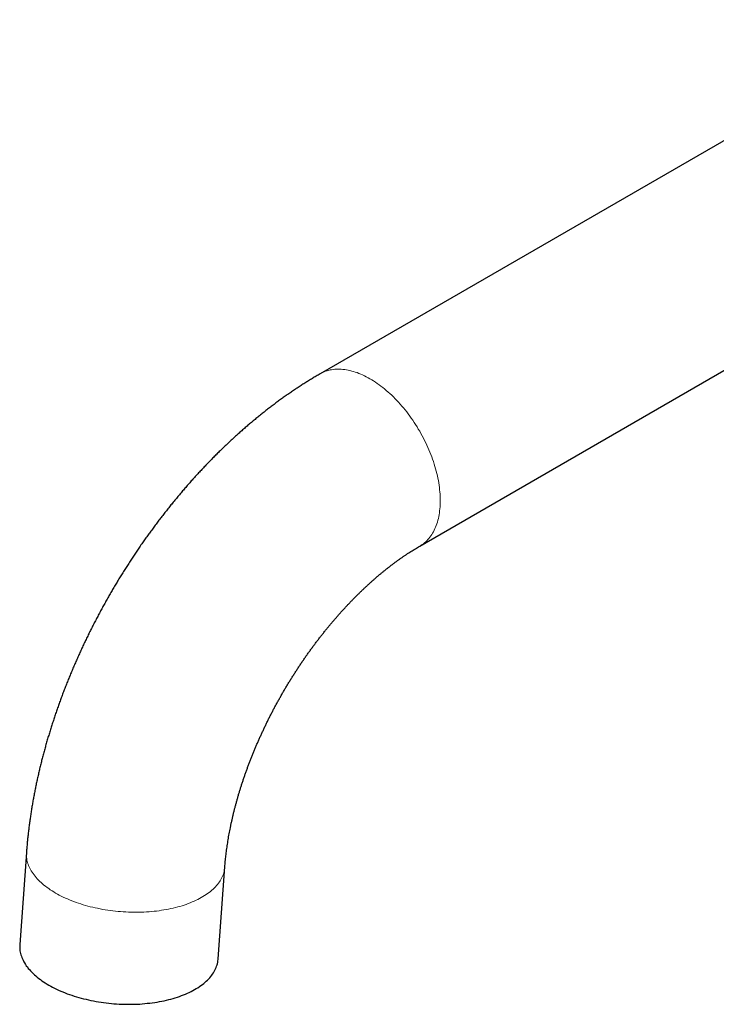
# Model space of a CAD drawing. Header units: millimetres. Extents: x 8 to 913, y 12 to 937.
# Tile 10 of 73: x 626 to 706, y 337 to 451. Entities that reach past the tile are written whole.
import ezdxf

# ---------------------------------------------------------------- set-up
doc = ezdxf.new("R2010")
doc.units = ezdxf.units.MM

msp = doc.modelspace()

# ---------------------------------------------------------------- linework, layer by layer
at = {"color": 7, "linetype": 'Continuous', "lineweight": 30}
for p, q in [((731.17, 450.59), (660.46, 409.77)), ((671.94, 389.89), (742.65, 430.71)), ((626.58, 354.59), (625.8, 343.98)), ((648.69, 342.31), (649.47, 352.93))]:
    msp.add_line(p, q, dxfattribs=at)
at = {"color": 252, "linetype": 'Continuous', "lineweight": 0, "flags": 128}
for points in [[(660.46, 409.77), (660.61, 409.85), (660.77, 409.93), (660.93, 410), (661.09, 410.06), (661.26, 410.12), (661.43, 410.16), (661.6, 410.21), (661.78, 410.24), (661.96, 410.27), (662.14, 410.29), (662.33, 410.3), (662.51, 410.31), (662.7, 410.3), (662.9, 410.3), (663.09, 410.28), (663.29, 410.26), (663.49, 410.23), (663.69, 410.19), (663.89, 410.14), (664.1, 410.09), (664.3, 410.03), (664.51, 409.97), (664.72, 409.9), (664.93, 409.82), (665.14, 409.73), (665.35, 409.64), (665.56, 409.54), (665.77, 409.43), (665.99, 409.32), (666.2, 409.2), (666.41, 409.07), (666.62, 408.94), (666.83, 408.8), (667.05, 408.66), (667.26, 408.51), (667.47, 408.35), (667.68, 408.19), (667.88, 408.02), (668.09, 407.85), (668.3, 407.67), (668.5, 407.48), (668.71, 407.29), (668.91, 407.1), (669.11, 406.9), (669.3, 406.69), (669.5, 406.48), (669.69, 406.27), (669.88, 406.05), (670.07, 405.83), (670.25, 405.6), (670.44, 405.37), (670.62, 405.14), (670.79, 404.9), (670.97, 404.66), (671.14, 404.41), (671.3, 404.16), (671.47, 403.91), (671.63, 403.66), (671.78, 403.4), (671.94, 403.14), (672.08, 402.88), (672.23, 402.62), (672.37, 402.35), (672.5, 402.09), (672.64, 401.82), (672.76, 401.55), (672.88, 401.28), (673, 401), (673.12, 400.73), (673.22, 400.46), (673.33, 400.18), (673.43, 399.91), (673.52, 399.64), (673.61, 399.36), (673.69, 399.09), (673.77, 398.82), (673.85, 398.54), (673.91, 398.27), (673.98, 398), (674.04, 397.73), (674.09, 397.46), (674.13, 397.2), (674.18, 396.93), (674.21, 396.67), (674.24, 396.41), (674.27, 396.15), (674.29, 395.9), (674.3, 395.64), (674.31, 395.39), (674.31, 395.15), (674.31, 394.9), (674.3, 394.66), (674.29, 394.43), (674.27, 394.19), (674.24, 393.96), (674.21, 393.74), (674.18, 393.52), (674.13, 393.3), (674.09, 393.09), (674.04, 392.88), (673.98, 392.68), (673.91, 392.48), (673.85, 392.29), (673.77, 392.1), (673.69, 391.92), (673.61, 391.74), (673.52, 391.57), (673.43, 391.4), (673.33, 391.24), (673.22, 391.09), (673.12, 390.94), (673, 390.8), (672.88, 390.66), (672.76, 390.53), (672.64, 390.41), (672.5, 390.29), (672.37, 390.18), (672.23, 390.08), (672.08, 389.98), (671.94, 389.89), (671.94, 389.89)], [(626.58, 354.59), (626.57, 354.51), (626.57, 354.35), (626.57, 354.2), (626.59, 354.04), (626.61, 353.88), (626.63, 353.72), (626.67, 353.56), (626.71, 353.4), (626.76, 353.24), (626.82, 353.09), (626.89, 352.93), (626.97, 352.77), (627.05, 352.62), (627.14, 352.46), (627.23, 352.31), (627.34, 352.15), (627.45, 352), (627.57, 351.85), (627.69, 351.7), (627.83, 351.55), (627.97, 351.4), (628.11, 351.26), (628.27, 351.11), (628.43, 350.97), (628.6, 350.83), (628.77, 350.69), (628.95, 350.56), (629.14, 350.43), (629.33, 350.29), (629.53, 350.17), (629.73, 350.04), (629.94, 349.91), (630.15, 349.79), (630.37, 349.67), (630.6, 349.56), (630.83, 349.45), (631.07, 349.34), (631.31, 349.23), (631.55, 349.13), (631.8, 349.02), (632.06, 348.93), (632.31, 348.83), (632.58, 348.74), (632.84, 348.66), (633.11, 348.57), (633.38, 348.49), (633.66, 348.41), (633.94, 348.34), (634.22, 348.27), (634.5, 348.21), (634.79, 348.15), (635.08, 348.09), (635.37, 348.03), (635.66, 347.98), (635.96, 347.94), (636.25, 347.9), (636.55, 347.86), (636.85, 347.82), (637.15, 347.79), (637.44, 347.77), (637.74, 347.75), (638.04, 347.73), (638.34, 347.72), (638.64, 347.71), (638.94, 347.7), (639.24, 347.7), (639.54, 347.7), (639.84, 347.71), (640.13, 347.72), (640.42, 347.74), (640.72, 347.76), (641.01, 347.78), (641.3, 347.81), (641.58, 347.84), (641.87, 347.88), (642.15, 347.92), (642.43, 347.96), (642.7, 348.01), (642.97, 348.06), (643.24, 348.12), (643.51, 348.18), (643.77, 348.24), (644.03, 348.31), (644.28, 348.38), (644.53, 348.45), (644.77, 348.53), (645.01, 348.61), (645.25, 348.7), (645.48, 348.79), (645.7, 348.88), (645.92, 348.98), (646.14, 349.08), (646.35, 349.18), (646.55, 349.28), (646.75, 349.39), (646.94, 349.5), (647.12, 349.62), (647.3, 349.74), (647.47, 349.86), (647.64, 349.98), (647.8, 350.1), (647.95, 350.23), (648.1, 350.36), (648.24, 350.49), (648.37, 350.63), (648.49, 350.77), (648.61, 350.91), (648.72, 351.05), (648.83, 351.19), (648.92, 351.33), (649.01, 351.48), (649.09, 351.63), (649.16, 351.78), (649.23, 351.93), (649.29, 352.08), (649.34, 352.23), (649.38, 352.39), (649.41, 352.54), (649.44, 352.7), (649.46, 352.85), (649.47, 352.93)]]:
    msp.add_lwpolyline(points, dxfattribs=at)
at = {"color": 7, "linetype": 'Continuous', "lineweight": 30, "flags": 128}
msp.add_lwpolyline([(625.8, 343.98), (625.8, 343.9), (625.8, 343.74), (625.8, 343.58), (625.81, 343.42), (625.83, 343.26), (625.86, 343.11), (625.9, 342.95), (625.94, 342.79), (625.99, 342.63), (626.05, 342.47), (626.12, 342.31), (626.19, 342.16), (626.27, 342), (626.36, 341.85), (626.46, 341.69), (626.56, 341.54), (626.68, 341.39), (626.79, 341.23), (626.92, 341.08), (627.05, 340.94), (627.19, 340.79), (627.34, 340.64), (627.5, 340.5), (627.66, 340.36), (627.82, 340.22), (628, 340.08), (628.18, 339.94), (628.36, 339.81), (628.55, 339.68), (628.75, 339.55), (628.96, 339.42), (629.17, 339.3), (629.38, 339.18), (629.6, 339.06), (629.83, 338.94), (630.06, 338.83), (630.29, 338.72), (630.53, 338.62), (630.78, 338.51), (631.03, 338.41), (631.28, 338.31), (631.54, 338.22), (631.8, 338.13), (632.07, 338.04), (632.34, 337.96), (632.61, 337.88), (632.89, 337.8), (633.16, 337.73), (633.45, 337.66), (633.73, 337.59), (634.02, 337.53), (634.31, 337.47), (634.6, 337.42), (634.89, 337.37), (635.18, 337.32), (635.48, 337.28), (635.78, 337.24), (636.07, 337.21), (636.37, 337.18), (636.67, 337.15), (636.97, 337.13), (637.27, 337.11), (637.57, 337.1), (637.87, 337.09), (638.17, 337.09), (638.47, 337.09), (638.77, 337.09), (639.06, 337.1), (639.36, 337.11), (639.65, 337.12), (639.94, 337.14), (640.23, 337.17), (640.52, 337.2), (640.81, 337.23), (641.09, 337.26), (641.37, 337.3), (641.65, 337.35), (641.93, 337.4), (642.2, 337.45), (642.47, 337.5), (642.73, 337.56), (642.99, 337.63), (643.25, 337.69), (643.5, 337.77), (643.75, 337.84), (644, 337.92), (644.24, 338), (644.47, 338.09), (644.7, 338.18), (644.93, 338.27), (645.15, 338.36), (645.36, 338.46), (645.57, 338.57), (645.77, 338.67), (645.97, 338.78), (646.16, 338.89), (646.35, 339), (646.53, 339.12), (646.7, 339.24), (646.87, 339.36), (647.03, 339.49), (647.18, 339.62), (647.32, 339.75), (647.46, 339.88), (647.6, 340.02), (647.72, 340.15), (647.84, 340.29), (647.95, 340.43), (648.05, 340.57), (648.15, 340.72), (648.24, 340.87), (648.32, 341.01), (648.39, 341.16), (648.46, 341.31), (648.51, 341.47), (648.56, 341.62), (648.61, 341.77), (648.64, 341.93), (648.67, 342.08), (648.69, 342.24), (648.69, 342.31)], dxfattribs=at)
at = {"color": 7, "linetype": 'Continuous', "lineweight": 30}
for points, knots in [([(660.46, 409.77), (660.38, 409.72), (660.15, 409.59), (659.78, 409.37), (659.34, 409.1), (658.9, 408.83), (658.47, 408.56), (658.03, 408.27), (657.6, 407.99), (657.17, 407.7), (656.74, 407.4), (656.31, 407.1), (655.88, 406.79), (655.46, 406.48), (655.03, 406.17), (654.61, 405.85), (654.19, 405.52), (653.78, 405.19), (653.36, 404.86), (652.95, 404.52), (652.53, 404.17), (652.12, 403.83), (651.72, 403.48), (651.31, 403.12), (650.91, 402.76), (650.51, 402.39), (650.11, 402.03), (649.71, 401.65), (649.32, 401.28), (648.92, 400.9), (648.53, 400.51), (648.15, 400.13), (647.76, 399.73), (647.38, 399.34), (647, 398.94), (646.62, 398.54), (646.24, 398.13), (645.87, 397.72), (645.5, 397.31), (645.13, 396.89), (644.77, 396.47), (644.41, 396.05), (644.05, 395.62), (643.69, 395.19), (643.34, 394.76), (642.98, 394.32), (642.64, 393.88), (642.29, 393.44), (641.95, 393), (641.61, 392.55), (641.27, 392.1), (640.94, 391.64), (640.61, 391.19), (640.28, 390.73), (639.95, 390.27), (639.63, 389.8), (639.31, 389.33), (639, 388.87), (638.69, 388.39), (638.38, 387.92), (638.07, 387.44), (637.77, 386.96), (637.47, 386.48), (637.17, 386), (636.88, 385.51), (636.59, 385.03), (636.31, 384.54), (636.02, 384.05), (635.75, 383.55), (635.47, 383.06), (635.2, 382.56), (634.93, 382.06), (634.67, 381.56), (634.4, 381.06), (634.15, 380.55), (633.89, 380.05), (633.64, 379.54), (633.4, 379.03), (633.15, 378.52), (632.92, 378.01), (632.68, 377.5), (632.45, 376.98), (632.22, 376.47), (632, 375.95), (631.78, 375.43), (631.57, 374.91), (631.35, 374.39), (631.15, 373.87), (630.94, 373.35), (630.74, 372.83), (630.55, 372.3), (630.36, 371.78), (630.17, 371.26), (629.99, 370.73), (629.81, 370.2), (629.64, 369.68), (629.47, 369.15), (629.3, 368.62), (629.14, 368.09), (628.98, 367.56), (628.83, 367.03), (628.68, 366.5), (628.54, 365.97), (628.4, 365.44), (628.26, 364.91), (628.13, 364.38), (628.01, 363.85), (627.89, 363.32), (627.77, 362.79), (627.66, 362.26), (627.55, 361.74), (627.45, 361.21), (627.35, 360.68), (627.26, 360.15), (627.17, 359.62), (627.09, 359.09), (627.01, 358.56), (626.94, 358.04), (626.87, 357.51), (626.8, 356.99), (626.74, 356.46), (626.69, 355.94), (626.64, 355.42), (626.61, 354.97), (626.58, 354.69), (626.58, 354.59)], [0, 0, 0, 0, 0.00456, 0.012848, 0.021135, 0.029423, 0.037711, 0.045999, 0.054287, 0.062573, 0.070858, 0.07914, 0.08742, 0.095698, 0.103973, 0.112244, 0.120511, 0.128775, 0.137035, 0.145291, 0.153543, 0.16179, 0.170033, 0.178271, 0.186504, 0.194733, 0.202957, 0.211177, 0.219391, 0.227601, 0.235807, 0.244007, 0.252203, 0.260395, 0.268582, 0.276764, 0.284942, 0.293116, 0.301286, 0.309452, 0.317614, 0.325772, 0.333927, 0.342077, 0.350225, 0.358369, 0.36651, 0.374647, 0.382782, 0.390914, 0.399044, 0.407171, 0.415296, 0.423418, 0.431538, 0.439657, 0.447774, 0.455889, 0.464003, 0.472115, 0.480226, 0.488337, 0.496446, 0.504555, 0.512664, 0.520772, 0.528879, 0.536987, 0.545095, 0.553203, 0.561312, 0.569421, 0.577531, 0.585641, 0.593753, 0.601866, 0.60998, 0.618096, 0.626213, 0.634332, 0.642454, 0.650577, 0.658702, 0.66683, 0.674961, 0.683094, 0.69123, 0.699369, 0.707511, 0.715657, 0.723806, 0.731958, 0.740115, 0.748275, 0.756439, 0.764607, 0.772779, 0.780956, 0.789137, 0.797322, 0.805512, 0.813707, 0.821907, 0.830111, 0.838321, 0.846535, 0.854755, 0.862979, 0.871209, 0.879444, 0.887684, 0.895928, 0.904178, 0.912433, 0.920693, 0.928958, 0.937227, 0.945501, 0.953779, 0.962062, 0.970349, 0.978639, 0.986933, 0.995231, 1, 1, 1, 1]), ([(649.47, 352.93), (649.47, 352.98), (649.48, 353.14), (649.5, 353.41), (649.53, 353.72), (649.57, 354.05), (649.6, 354.37), (649.64, 354.7), (649.69, 355.03), (649.74, 355.37), (649.79, 355.71), (649.84, 356.05), (649.9, 356.39), (649.96, 356.74), (650.03, 357.09), (650.1, 357.44), (650.17, 357.8), (650.25, 358.16), (650.33, 358.51), (650.41, 358.88), (650.5, 359.24), (650.59, 359.61), (650.69, 359.97), (650.79, 360.34), (650.89, 360.71), (651, 361.09), (651.11, 361.46), (651.22, 361.84), (651.34, 362.21), (651.46, 362.59), (651.59, 362.97), (651.72, 363.35), (651.85, 363.73), (651.99, 364.11), (652.13, 364.5), (652.27, 364.88), (652.42, 365.26), (652.57, 365.65), (652.73, 366.03), (652.89, 366.41), (653.05, 366.8), (653.21, 367.18), (653.38, 367.57), (653.55, 367.95), (653.73, 368.34), (653.91, 368.72), (654.09, 369.1), (654.27, 369.48), (654.46, 369.87), (654.65, 370.25), (654.85, 370.63), (655.04, 371), (655.25, 371.38), (655.45, 371.76), (655.66, 372.13), (655.87, 372.51), (656.08, 372.88), (656.29, 373.25), (656.51, 373.62), (656.73, 373.99), (656.95, 374.35), (657.18, 374.72), (657.41, 375.08), (657.64, 375.44), (657.87, 375.8), (658.1, 376.15), (658.34, 376.5), (658.58, 376.85), (658.82, 377.2), (659.07, 377.55), (659.31, 377.89), (659.56, 378.23), (659.81, 378.57), (660.06, 378.9), (660.31, 379.23), (660.57, 379.56), (660.83, 379.88), (661.08, 380.21), (661.34, 380.52), (661.6, 380.84), (661.86, 381.15), (662.13, 381.46), (662.39, 381.76), (662.66, 382.06), (662.92, 382.36), (663.19, 382.65), (663.46, 382.94), (663.73, 383.23), (664, 383.51), (664.27, 383.79), (664.54, 384.06), (664.81, 384.33), (665.08, 384.59), (665.35, 384.85), (665.62, 385.11), (665.89, 385.36), (666.16, 385.61), (666.43, 385.85), (666.7, 386.09), (666.97, 386.33), (667.24, 386.56), (667.51, 386.78), (667.78, 387), (668.05, 387.22), (668.32, 387.43), (668.59, 387.64), (668.85, 387.84), (669.12, 388.04), (669.38, 388.23), (669.64, 388.42), (669.9, 388.6), (670.16, 388.78), (670.42, 388.95), (670.68, 389.12), (670.93, 389.28), (671.18, 389.44), (671.44, 389.6), (671.69, 389.75), (671.85, 389.84), (671.94, 389.89)], [0, 0, 0, 0, 0.004373, 0.012716, 0.021069, 0.029435, 0.037812, 0.046202, 0.054605, 0.063019, 0.071446, 0.079885, 0.088335, 0.096797, 0.105271, 0.113757, 0.122254, 0.130762, 0.13928, 0.14781, 0.15635, 0.1649, 0.173461, 0.182031, 0.190611, 0.1992, 0.207798, 0.216406, 0.225021, 0.233645, 0.242277, 0.250917, 0.259565, 0.268219, 0.276881, 0.285549, 0.294224, 0.302905, 0.311591, 0.320283, 0.328981, 0.337683, 0.34639, 0.355101, 0.363816, 0.372536, 0.381258, 0.389984, 0.398713, 0.407444, 0.416178, 0.424914, 0.433651, 0.44239, 0.45113, 0.459871, 0.468613, 0.477354, 0.486096, 0.494837, 0.503578, 0.512318, 0.521056, 0.529793, 0.538527, 0.54726, 0.55599, 0.564718, 0.573442, 0.582163, 0.59088, 0.599594, 0.608303, 0.617007, 0.625707, 0.634402, 0.643091, 0.651775, 0.660453, 0.669124, 0.677789, 0.686447, 0.695098, 0.703742, 0.712378, 0.721006, 0.729626, 0.738238, 0.74684, 0.755434, 0.764019, 0.772594, 0.781159, 0.789715, 0.79826, 0.806795, 0.815319, 0.823832, 0.832334, 0.840825, 0.849305, 0.857773, 0.866229, 0.874673, 0.883106, 0.891526, 0.899934, 0.90833, 0.916713, 0.925084, 0.933443, 0.941789, 0.950123, 0.958445, 0.966754, 0.975052, 0.983337, 0.991611, 1, 1, 1, 1])]:
    msp.add_open_spline(points, degree=3, knots=knots, dxfattribs=at)

doc.saveas('drawing.dxf')
